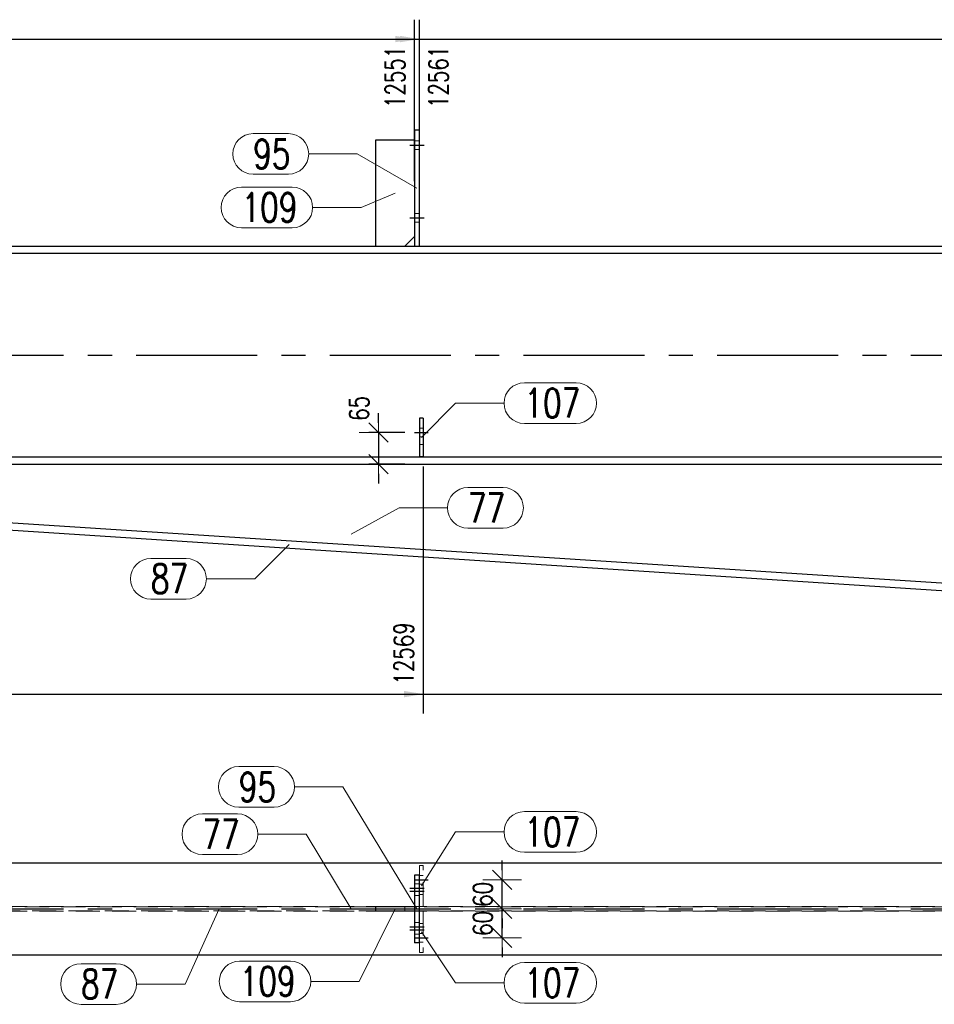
# Model space of a CAD drawing. Header units: millimetres. Extents: x 3528 to 4122, y 12541 to 12988.
# Tile 14 of 47: x 3788 to 3882, y 12707 to 12809. Entities that reach past the tile are written whole.
import ezdxf

# ---------------------------------------------------------------- set-up
doc = ezdxf.new("R2010")
doc.units = ezdxf.units.MM
doc.header["$LTSCALE"] = 10
doc.linetypes.add('HIDDEN', pattern=[0.375, 0.25, -0.125])
doc.linetypes.add('MITTE', pattern=[2, 1.25, -0.25, 0.25, -0.25])
doc.layers.get('Defpoints').update_dxf_attribs({"color": 1})
for name, color, linetype, lineweight in [('PS_DIM', 4, 'Continuous', 13), ('PS_Hidden', 2, 'HIDDEN', 9), ('PS_Pos', 1, 'Continuous', 15), ('PS_SOLID', 7, 'Continuous', 30)]:
    doc.layers.add(name, color=color, linetype=linetype, lineweight=lineweight)
doc.layers.add('PS_MID', color=5, linetype='MITTE')
doc.layers.add('PS_SHAPE', color=3, linetype='Continuous')
doc.styles.add('simplex', font='simplex.shx', dxfattribs={"width": 0.75})
doc.dimstyles.new('1_20_GŁ_DS1-LS20', dxfattribs={"dimtxt": 2, "dimasz": 2, "dimexe": 2, "dimexo": 5, "dimgap": 1, "dimtad": 1, "dimjust": 4, "dimdec": 0, "dimlfac": 20, "dimtxsty": 'simplex', "dimblk1": 'NONE', "dimsah": 1, "dimcen": 2, "dimclrd": 256, "dimclre": 256, "dimclrt": 4, "dimadec": 1, "dimazin": 0, "dimtfac": 1, "dimtdec": 0, "dimtmove": 2, "dimatfit": 3, "dimfxl": 1, "dimarcsym": 0})
doc.dimstyles.new('1_20_PRZ', dxfattribs={"dimtxt": 2, "dimasz": 1, "dimexe": 2, "dimexo": 5, "dimgap": 1, "dimtad": 1, "dimdec": 0, "dimlfac": 20, "dimtxsty": 'simplex', "dimblk": 'dimznak', "dimcen": 2, "dimse1": 1, "dimse2": 1, "dimclrd": 256, "dimclrt": 4, "dimadec": 1, "dimazin": 0, "dimtfac": 1, "dimtdec": 0, "dimtix": 1, "dimtmove": 2, "dimatfit": 3, "dimldrblk": 'dim-grot', "dimfxl": 1, "dimarcsym": 0})
doc.dimstyles.new('1_20_SC', dxfattribs={"dimtxt": 2, "dimasz": 1, "dimexe": 1, "dimexo": 1, "dimgap": 1, "dimtad": 1, "dimdec": 0, "dimlfac": 20, "dimtxsty": 'simplex', "dimblk": 'dimznak', "dimcen": 2, "dimclrd": 256, "dimclre": 256, "dimclrt": 4, "dimadec": 1, "dimazin": 0, "dimtfac": 1, "dimtdec": 0, "dimtix": 1, "dimtmove": 2, "dimatfit": 3, "dimldrblk": 'dim-grot', "dimfxl": 1, "dimarcsym": 0})

# ---------------------------------------------------------------- blocks, each defined once
blk = doc.blocks.new('*D57')
at = {"layer": 'Defpoints', "color": 0, "transparency": 16777216}
for p in [(3828.58, 12806.83), (3828.58, 12787.15), (3585.58, 12762.92)]:
    blk.add_point(p, dxfattribs=at)
at = {"layer": 'PS_DIM', "lineweight": -2, "transparency": 16777216}
for p, q in [((3585.58, 12767.92), (3585.58, 12808.83)), ((3828.58, 12792.15), (3828.58, 12808.83)), ((3585.58, 12806.83), (3826.58, 12806.83))]:
    blk.add_line(p, q, dxfattribs=at)
at = {"layer": 'PS_DIM', "transparency": 16777216}
blk.add_solid([(3826.58, 12807.16), (3826.58, 12806.5), (3828.58, 12806.83)], dxfattribs=at)
at = {"layer": 'PS_DIM', "color": 4, "transparency": 16777216, "insert": (3826.56, 12802.92), "char_height": 2, "attachment_point": 5, "rotation": 90, "style": 'simplex'}
blk.add_mtext('12551', dxfattribs=at)
blk = doc.blocks.new('_None')
blk = doc.blocks.new('*D58')
at = {"layer": 'Defpoints', "color": 0, "transparency": 16777216}
for p in [(3829.08, 12806.83), (3829.08, 12787.07), (3585.58, 12762.92)]:
    blk.add_point(p, dxfattribs=at)
at = {"layer": 'PS_DIM', "lineweight": -2, "transparency": 16777216}
for p, q in [((3585.58, 12767.92), (3585.58, 12808.83)), ((3829.08, 12792.07), (3829.08, 12808.83)), ((3585.58, 12806.83), (3827.08, 12806.83))]:
    blk.add_line(p, q, dxfattribs=at)
at = {"layer": 'PS_DIM', "transparency": 16777216}
blk.add_solid([(3827.08, 12807.16), (3827.08, 12806.5), (3829.08, 12806.83)], dxfattribs=at)
at = {"layer": 'PS_DIM', "color": 4, "transparency": 16777216, "insert": (3831.04, 12802.92), "char_height": 2, "attachment_point": 5, "rotation": 90, "style": 'simplex'}
blk.add_mtext('12561', dxfattribs=at)
blk = doc.blocks.new('*D59')
at = {"layer": 'Defpoints', "color": 0, "transparency": 16777216}
for p in [(3938.85, 12806.83), (3938.85, 12784.64), (3585.58, 12762.92)]:
    blk.add_point(p, dxfattribs=at)
at = {"layer": 'PS_DIM', "lineweight": -2, "transparency": 16777216}
for p, q in [((3585.58, 12767.92), (3585.58, 12808.83)), ((3938.85, 12789.64), (3938.85, 12808.83)), ((3585.58, 12806.83), (3936.85, 12806.83))]:
    blk.add_line(p, q, dxfattribs=at)
at = {"layer": 'PS_DIM', "transparency": 16777216}
blk.add_solid([(3936.85, 12807.16), (3936.85, 12806.5), (3938.85, 12806.83)], dxfattribs=at)
at = {"layer": 'PS_DIM', "color": 4, "transparency": 16777216, "insert": (3936.83, 12802.63), "char_height": 2, "attachment_point": 5, "rotation": 90, "style": 'simplex'}
blk.add_mtext('14756', dxfattribs=at)
blk = doc.blocks.new('*D60')
at = {"layer": 'Defpoints', "color": 0, "transparency": 16777216}
for p in [(3943.58, 12806.83), (3943.58, 12786.94), (3585.58, 12762.92)]:
    blk.add_point(p, dxfattribs=at)
at = {"layer": 'PS_DIM', "lineweight": -2, "transparency": 16777216}
for p, q in [((3585.58, 12767.92), (3585.58, 12808.83)), ((3943.58, 12791.94), (3943.58, 12808.83)), ((3585.58, 12806.83), (3941.58, 12806.83))]:
    blk.add_line(p, q, dxfattribs=at)
at = {"layer": 'PS_DIM', "transparency": 16777216}
blk.add_solid([(3941.58, 12807.16), (3941.58, 12806.5), (3943.58, 12806.83)], dxfattribs=at)
at = {"layer": 'PS_DIM', "color": 4, "transparency": 16777216, "insert": (3941.56, 12802.92), "char_height": 2, "attachment_point": 5, "rotation": 90, "style": 'simplex'}
blk.add_mtext('14851', dxfattribs=at)
blk = doc.blocks.new('*D61')
at = {"layer": 'Defpoints', "color": 0, "transparency": 16777216}
for p in [(3944.08, 12806.83), (3944.08, 12786.84), (3585.58, 12762.92)]:
    blk.add_point(p, dxfattribs=at)
at = {"layer": 'PS_DIM', "lineweight": -2, "transparency": 16777216}
for p, q in [((3585.58, 12767.92), (3585.58, 12808.83)), ((3944.08, 12791.84), (3944.08, 12808.83)), ((3585.58, 12806.83), (3942.08, 12806.83))]:
    blk.add_line(p, q, dxfattribs=at)
at = {"layer": 'PS_DIM', "transparency": 16777216}
blk.add_solid([(3942.08, 12807.16), (3942.08, 12806.5), (3944.08, 12806.83)], dxfattribs=at)
at = {"layer": 'PS_DIM', "color": 4, "transparency": 16777216, "insert": (3945.63, 12802.92), "char_height": 2, "attachment_point": 5, "rotation": 90, "style": 'simplex'}
blk.add_mtext('14861', dxfattribs=at)
blk = doc.blocks.new('*D62')
at = {"layer": 'Defpoints', "color": 0, "transparency": 16777216}
for p in [(3951.05, 12806.83), (3951.05, 12785.42), (3585.58, 12762.92)]:
    blk.add_point(p, dxfattribs=at)
at = {"layer": 'PS_DIM', "lineweight": -2, "transparency": 16777216}
for p, q in [((3585.58, 12767.92), (3585.58, 12808.83)), ((3951.05, 12790.42), (3951.05, 12808.83)), ((3585.58, 12806.83), (3949.05, 12806.83))]:
    blk.add_line(p, q, dxfattribs=at)
at = {"layer": 'PS_DIM', "transparency": 16777216}
blk.add_solid([(3949.05, 12807.16), (3949.05, 12806.5), (3951.05, 12806.83)], dxfattribs=at)
at = {"layer": 'PS_DIM', "color": 4, "transparency": 16777216, "insert": (3949.03, 12802.6), "char_height": 2, "attachment_point": 5, "rotation": 90, "style": 'simplex'}
blk.add_mtext('15000', dxfattribs=at)
blk = doc.blocks.new('*D63')
at = {"layer": 'Defpoints', "color": 0, "transparency": 16777216}
for p in [(3951.46, 12806.83), (3951.46, 12784.38), (3585.58, 12762.92)]:
    blk.add_point(p, dxfattribs=at)
at = {"layer": 'PS_DIM', "lineweight": -2, "transparency": 16777216}
for p, q in [((3585.58, 12767.92), (3585.58, 12808.83)), ((3951.46, 12789.38), (3951.46, 12808.83)), ((3585.58, 12806.83), (3949.46, 12806.83))]:
    blk.add_line(p, q, dxfattribs=at)
at = {"layer": 'PS_DIM', "transparency": 16777216}
blk.add_solid([(3949.46, 12807.16), (3949.46, 12806.5), (3951.46, 12806.83)], dxfattribs=at)
at = {"layer": 'PS_DIM', "color": 4, "transparency": 16777216, "insert": (3953.13, 12802.6), "char_height": 2, "attachment_point": 5, "rotation": 90, "style": 'simplex'}
blk.add_mtext('15008', dxfattribs=at)
blk = doc.blocks.new('*D68')
at = {"layer": 'Defpoints', "color": 0, "transparency": 16777216}
for p in [(3829.48, 12767.67), (3585.58, 12762.92), (3829.48, 12739.15)]:
    blk.add_point(p, dxfattribs=at)
at = {"layer": 'PS_DIM', "lineweight": -2, "transparency": 16777216}
for p, q in [((3829.48, 12762.67), (3829.48, 12737.15)), ((3585.58, 12757.92), (3585.58, 12737.15)), ((3585.58, 12739.15), (3827.48, 12739.15))]:
    blk.add_line(p, q, dxfattribs=at)
at = {"layer": 'PS_DIM', "transparency": 16777216}
blk.add_solid([(3827.48, 12739.48), (3827.48, 12738.81), (3829.48, 12739.15)], dxfattribs=at)
at = {"layer": 'PS_DIM', "color": 4, "transparency": 16777216, "insert": (3827.46, 12743.35), "char_height": 2, "attachment_point": 5, "rotation": 90, "style": 'simplex'}
blk.add_mtext('12569', dxfattribs=at)
blk = doc.blocks.new('*D69')
at = {"layer": 'Defpoints', "color": 0, "transparency": 16777216}
for p in [(3940.07, 12773.21), (3585.58, 12762.92), (3940.07, 12739.15)]:
    blk.add_point(p, dxfattribs=at)
at = {"layer": 'PS_DIM', "lineweight": -2, "transparency": 16777216}
for p, q in [((3940.07, 12768.21), (3940.07, 12737.15)), ((3585.58, 12757.92), (3585.58, 12737.15)), ((3585.58, 12739.15), (3938.07, 12739.15))]:
    blk.add_line(p, q, dxfattribs=at)
at = {"layer": 'PS_DIM', "transparency": 16777216}
blk.add_solid([(3938.07, 12739.48), (3938.07, 12738.81), (3940.07, 12739.15)], dxfattribs=at)
at = {"layer": 'PS_DIM', "color": 4, "transparency": 16777216, "insert": (3938.05, 12743.38), "char_height": 2, "attachment_point": 5, "rotation": 90, "style": 'simplex'}
blk.add_mtext('14780', dxfattribs=at)
blk = doc.blocks.new('*D70')
at = {"layer": 'Defpoints', "color": 0, "transparency": 16777216}
for p in [(3951.05, 12785.42), (3585.58, 12762.92), (3951.05, 12739.15)]:
    blk.add_point(p, dxfattribs=at)
at = {"layer": 'PS_DIM', "lineweight": -2, "transparency": 16777216}
for p, q in [((3951.05, 12780.42), (3951.05, 12737.15)), ((3585.58, 12757.92), (3585.58, 12737.15)), ((3585.58, 12739.15), (3949.05, 12739.15))]:
    blk.add_line(p, q, dxfattribs=at)
at = {"layer": 'PS_DIM', "transparency": 16777216}
blk.add_solid([(3949.05, 12739.48), (3949.05, 12738.81), (3951.05, 12739.15)], dxfattribs=at)
at = {"layer": 'PS_DIM', "color": 4, "transparency": 16777216, "insert": (3949.03, 12743.38), "char_height": 2, "attachment_point": 5, "rotation": 90, "style": 'simplex'}
blk.add_mtext('15000', dxfattribs=at)
blk = doc.blocks.new('*D71')
at = {"layer": 'Defpoints', "color": 0, "transparency": 16777216}
for p in [(3951.46, 12784.38), (3585.58, 12762.92), (3951.46, 12739.15)]:
    blk.add_point(p, dxfattribs=at)
at = {"layer": 'PS_DIM', "lineweight": -2, "transparency": 16777216}
for p, q in [((3951.46, 12779.38), (3951.46, 12737.15)), ((3585.58, 12757.92), (3585.58, 12737.15)), ((3585.58, 12739.15), (3949.46, 12739.15))]:
    blk.add_line(p, q, dxfattribs=at)
at = {"layer": 'PS_DIM', "transparency": 16777216}
blk.add_solid([(3949.46, 12739.48), (3949.46, 12738.81), (3951.46, 12739.15)], dxfattribs=at)
at = {"layer": 'PS_DIM', "color": 4, "transparency": 16777216, "insert": (3953.05, 12743.38), "char_height": 2, "attachment_point": 5, "rotation": 90, "style": 'simplex'}
blk.add_mtext('15008', dxfattribs=at)
blk = doc.blocks.new('dimznak')
at = {"color": 0}
for points in [[(0, 2), (0, -2)], [(-2, 0), (2, 0)]]:
    blk.add_lwpolyline(points, dxfattribs=at)
at = {"color": 2}
blk.add_lwpolyline([(1, 1), (-1, -1)], dxfattribs=at)
blk = doc.blocks.new('*D74')
at = {"layer": 'Defpoints', "color": 0, "transparency": 16777216}
for p in [(3699.83, 12762.92), (3930.82, 12762.92), (3714.11, 12761.55), (3770.39, 12759.58), (3917.18, 12748.4)]:
    blk.add_point(p, dxfattribs=at)
at = {"layer": 'PS_DIM', "lineweight": -2, "transparency": 16777216}
blk.add_arc((3692.86, 12762.92), 77.6, 357.033, 359.2616, dxfattribs=at)
for p, rotation in [((3770.46, 12762.92), 89.63081303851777), ((3770.3, 12757.91), 266.663851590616)]:
    blk.add_blockref('dimznak', p, dxfattribs=dict(at, rotation=rotation))
at = {"layer": 'PS_DIM', "color": 4, "transparency": 16777216, "insert": (3768.23, 12760.48), "char_height": 2, "attachment_point": 5, "rotation": 88.1473, "style": 'simplex'}
blk.add_mtext('3,7°', dxfattribs=at)
blk = doc.blocks.new('dim-grot')
blk.add_hatch(color=256).paths.add_polyline_path([(0, 0), (-2, 0.5), (-2, -0.5)])
blk.add_lwpolyline([(0, 0), (-2, 0.5), (-2, -0.5), (0, 0)])
blk = doc.blocks.new('*D75')
at = {"layer": 'Defpoints', "color": 0, "transparency": 16777216}
for p in [(3828.58, 12766.17), (3824.85, 12762.92), (3828.58, 12762.92)]:
    blk.add_point(p, dxfattribs=at)
at = {"layer": 'PS_DIM', "lineweight": -2, "transparency": 16777216}
for p, q in [((3824.85, 12767.17), (3824.85, 12768.17)), ((3827.58, 12766.17), (3823.85, 12766.17)), ((3824.85, 12766.17), (3824.85, 12762.92)), ((3827.58, 12762.92), (3823.85, 12762.92)), ((3824.85, 12761.92), (3824.85, 12760.92))]:
    blk.add_line(p, q, dxfattribs=at)
for p, rotation in [((3824.85, 12766.17), 270), ((3824.85, 12762.92), 90)]:
    blk.add_blockref('dimznak', p, dxfattribs=dict(at, rotation=rotation))
at = {"layer": 'PS_DIM', "color": 4, "transparency": 16777216, "insert": (3822.85, 12768.67), "char_height": 2, "attachment_point": 5, "rotation": 90, "style": 'simplex'}
blk.add_mtext('65', dxfattribs=at)
blk = doc.blocks.new('*D76')
at = {"layer": 'Defpoints', "color": 0, "transparency": 16777216}
for p in [(3950.71, 12785.05), (3699.83, 12762.92), (3930.82, 12762.92), (3918.19, 12759.3), (3916.62, 12747.12)]:
    blk.add_point(p, dxfattribs=at)
at = {"layer": 'PS_DIM', "lineweight": -2, "transparency": 16777216}
blk.add_arc((3930.82, 12762.92), 13.14, 184.3615, 223.6845, dxfattribs=at)
for p, rotation in [((3917.68, 12762.92), 92.18076421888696), ((3922.04, 12753.15), 315.8652371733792)]:
    blk.add_blockref('dimznak', p, dxfattribs=dict(at, rotation=rotation))
at = {"layer": 'PS_DIM', "color": 4, "transparency": 16777216, "insert": (3920.82, 12758.46), "char_height": 2, "attachment_point": 5, "rotation": 294.023, "style": 'simplex'}
blk.add_mtext('48,0°', dxfattribs=at)
blk = doc.blocks.new('*D79')
at = {"layer": 'Defpoints', "color": 0, "transparency": 16777216}
for p in [(3699.83, 12784.69), (3950.39, 12784.69), (3939.17, 12777.89), (3925.66, 12776.69), (3939.67, 12773.17)]:
    blk.add_point(p, dxfattribs=at)
at = {"layer": 'PS_DIM', "lineweight": -2, "transparency": 16777216}
blk.add_line((3939.78, 12772.17), (3940.15, 12768.7), dxfattribs=at)
blk.add_arc((3938.44, 12784.69), 15.08, 183.8005, 272.2916, dxfattribs=at)
for p, rotation in [((3923.36, 12784.69), 91.90022571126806), ((3940.04, 12769.7), 4.191777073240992)]:
    blk.add_blockref('dimznak', p, dxfattribs=dict(at, rotation=rotation))
at = {"layer": 'PS_DIM', "color": 4, "transparency": 16777216, "insert": (3929.82, 12775.11), "char_height": 2, "attachment_point": 5, "rotation": 318.046, "style": 'simplex'}
blk.add_mtext('96,1°', dxfattribs=at)
blk = doc.blocks.new('*D187')
at = {"layer": 'Defpoints', "color": 0, "transparency": 16777216}
for p in [(3831.98, 12716.95), (3837.63, 12716.95), (3829.98, 12713.95)]:
    blk.add_point(p, dxfattribs=at)
at = {"layer": 'PS_DIM', "lineweight": -2, "transparency": 16777216}
for p, q in [((3837.63, 12717.95), (3837.63, 12718.95)), ((3837.63, 12713.95), (3837.63, 12716.95)), ((3837.63, 12712.95), (3837.63, 12711.95))]:
    blk.add_line(p, q, dxfattribs=at)
for p, rotation in [((3837.63, 12716.95), 270), ((3837.63, 12713.95), 90)]:
    blk.add_blockref('dimznak', p, dxfattribs=dict(at, rotation=rotation))
at = {"layer": 'PS_DIM', "color": 4, "transparency": 16777216, "insert": (3835.63, 12715.45), "char_height": 2, "attachment_point": 5, "rotation": 90, "style": 'simplex'}
blk.add_mtext('60', dxfattribs=at)
blk = doc.blocks.new('*D188')
at = {"layer": 'Defpoints', "color": 0, "transparency": 16777216}
for p in [(3829.98, 12719.95), (3837.63, 12719.95), (3831.98, 12716.95)]:
    blk.add_point(p, dxfattribs=at)
at = {"layer": 'PS_DIM', "lineweight": -2, "transparency": 16777216}
for p, q in [((3837.63, 12720.95), (3837.63, 12721.95)), ((3837.63, 12716.95), (3837.63, 12719.95)), ((3837.63, 12715.95), (3837.63, 12714.95))]:
    blk.add_line(p, q, dxfattribs=at)
for p, rotation in [((3837.63, 12719.95), 270), ((3837.63, 12716.95), 90)]:
    blk.add_blockref('dimznak', p, dxfattribs=dict(at, rotation=rotation))
at = {"layer": 'PS_DIM', "color": 4, "transparency": 16777216, "insert": (3835.63, 12718.45), "char_height": 2, "attachment_point": 5, "rotation": 90, "style": 'simplex'}
blk.add_mtext('60', dxfattribs=at)
blk = doc.blocks.new('*X287')
at = {"layer": 'PS_Hidden', "color": 2, "linetype": 'HIDDEN'}
for p, q in [((3829.08, 12796.32), (3828.58, 12796.32)), ((3829.08, 12795.42), (3828.58, 12795.42)), ((3829.08, 12788.82), (3828.58, 12788.82)), ((3829.08, 12787.92), (3828.58, 12787.92)), ((3829.48, 12766.62), (3829.08, 12766.62)), ((3829.48, 12765.72), (3829.08, 12765.72)), ((3829.48, 12764.92), (3829.08, 12764.92))]:
    blk.add_line(p, q, dxfattribs=at)
at = {"layer": 'PS_MID', "color": 5, "linetype": 'MITTE'}
for p, q in [((3828.08, 12795.87), (3829.58, 12795.87)), ((3828.08, 12795.87), (3829.58, 12795.87)), ((3828.08, 12795.87), (3829.58, 12795.87)), ((3828.08, 12795.87), (3829.58, 12795.87)), ((3828.08, 12788.37), (3829.58, 12788.37)), ((3828.08, 12788.37), (3829.58, 12788.37)), ((3828.08, 12788.37), (3829.58, 12788.37)), ((3828.08, 12788.37), (3829.58, 12788.37)), ((3699.83, 12774.17), (3953.55, 12774.17)), ((3828.58, 12766.17), (3829.98, 12766.17)), ((3828.58, 12766.17), (3829.98, 12766.17))]:
    blk.add_line(p, q, dxfattribs=at)
at = {"layer": 'PS_SOLID', "color": 7, "linetype": 'Continuous'}
for p, q in [((3828.58, 12797.42), (3828.58, 12785.42)), ((3829.08, 12797.42), (3828.58, 12797.42)), ((3829.08, 12785.42), (3829.08, 12797.42)), ((3824.58, 12785.42), (3824.58, 12796.42)), ((3824.58, 12796.42), (3828.58, 12796.42)), ((3827.58, 12785.42), (3828.58, 12786.42)), ((3699.83, 12785.42), (3951.05, 12785.42)), ((3699.83, 12784.69), (3950.39, 12784.69)), ((3829.48, 12767.67), (3829.08, 12767.67)), ((3829.08, 12767.67), (3829.08, 12763.67)), ((3829.48, 12767.67), (3829.48, 12763.67)), ((3699.83, 12763.65), (3931.48, 12763.65)), ((3699.83, 12762.92), (3930.82, 12762.92)), ((3829.48, 12763.67), (3829.08, 12763.67)), ((3917.18, 12748.4), (3714.11, 12761.55)), ((3714.06, 12760.8), (3917.09, 12747.65))]:
    blk.add_line(p, q, dxfattribs=at)
blk = doc.blocks.new('*X311')
at = {"color": 1}
for p, q in [((3811.9, 12797.06), (3815.55, 12797.06)), ((3817.65, 12794.96), (3822.65, 12794.96)), ((3828.83, 12791.42), (3822.65, 12794.96)), ((3811.9, 12792.86), (3815.55, 12792.86))]:
    blk.add_line(p, q, dxfattribs=at)
for centre, start, end in [((3811.9, 12794.96), 90, 270), ((3815.55, 12794.96), 270, 90)]:
    blk.add_arc(centre, 2.1, start, end, dxfattribs=at)
at = {"color": 2, "style": 'simplex', "width": 0.75}
blk.add_text('95', height=3, dxfattribs=at).set_placement((3811.9, 12793.46))
blk = doc.blocks.new('*X312')
at = {"color": 1}
for p, q in [((3810.7, 12791.53), (3815.95, 12791.53)), ((3826.58, 12790.92), (3823.05, 12789.43)), ((3818.05, 12789.43), (3823.05, 12789.43)), ((3810.7, 12787.33), (3815.95, 12787.33))]:
    blk.add_line(p, q, dxfattribs=at)
for centre, start, end in [((3810.7, 12789.43), 90, 270), ((3815.95, 12789.43), 270, 90)]:
    blk.add_arc(centre, 2.1, start, end, dxfattribs=at)
at = {"color": 2, "style": 'simplex', "width": 0.75}
blk.add_text('109', height=3, dxfattribs=at).set_placement((3810.7, 12787.93))
blk = doc.blocks.new('*X313')
at = {"color": 1}
for p, q in [((3834.08, 12760.49), (3837.72, 12760.49)), ((3822.03, 12755.68), (3826.98, 12758.39)), ((3826.98, 12758.39), (3831.98, 12758.39)), ((3834.08, 12756.29), (3837.72, 12756.29))]:
    blk.add_line(p, q, dxfattribs=at)
for centre, start, end in [((3834.08, 12758.39), 90, 270), ((3837.72, 12758.39), 270, 90)]:
    blk.add_arc(centre, 2.1, start, end, dxfattribs=at)
at = {"color": 2, "style": 'simplex', "width": 0.75}
blk.add_text('77', height=3, dxfattribs=at).set_placement((3834.08, 12756.89))
blk = doc.blocks.new('*X314')
at = {"color": 1}
for p, q in [((3839.92, 12771.31), (3845.27, 12771.31)), ((3829.28, 12765.67), (3832.82, 12769.21)), ((3832.82, 12769.21), (3837.82, 12769.21)), ((3839.92, 12767.11), (3845.27, 12767.11))]:
    blk.add_line(p, q, dxfattribs=at)
for centre, start, end in [((3839.92, 12769.21), 90, 270), ((3845.27, 12769.21), 270, 90)]:
    blk.add_arc(centre, 2.1, start, end, dxfattribs=at)
at = {"color": 2, "style": 'simplex', "width": 0.75}
blk.add_text('107', height=3, dxfattribs=at).set_placement((3839.92, 12767.71))
blk = doc.blocks.new('*X315')
at = {"color": 1}
for p, q in [((3815.62, 12754.6), (3812.08, 12751.06)), ((3801.34, 12753.16), (3804.98, 12753.16)), ((3807.08, 12751.06), (3812.08, 12751.06)), ((3801.34, 12748.96), (3804.98, 12748.96))]:
    blk.add_line(p, q, dxfattribs=at)
for centre, start, end in [((3801.34, 12751.06), 90, 270), ((3804.98, 12751.06), 270, 90)]:
    blk.add_arc(centre, 2.1, start, end, dxfattribs=at)
at = {"color": 2, "style": 'simplex', "width": 0.75}
blk.add_text('87', height=3, dxfattribs=at).set_placement((3801.34, 12749.56))
blk = doc.blocks.new('*X316')
at = {"color": 1}
for p, q in [((3839.92, 12771.31), (3845.27, 12771.31)), ((3829.28, 12765.67), (3832.82, 12769.21)), ((3832.82, 12769.21), (3837.82, 12769.21)), ((3839.92, 12767.11), (3845.27, 12767.11))]:
    blk.add_line(p, q, dxfattribs=at)
for centre, start, end in [((3839.92, 12769.21), 90, 270), ((3845.27, 12769.21), 270, 90)]:
    blk.add_arc(centre, 2.1, start, end, dxfattribs=at)
at = {"color": 2, "style": 'simplex', "width": 0.75}
blk.add_text('107', height=3, dxfattribs=at).set_placement((3839.92, 12767.71))
blk = doc.blocks.new('*X330')
at = {"layer": 'PS_Hidden', "color": 2, "linetype": 'HIDDEN'}
for p, q in [((3829.08, 12721.45), (3829.08, 12720.45)), ((3829.48, 12721.45), (3829.08, 12721.45)), ((3829.48, 12717.2), (3829.48, 12721.45)), ((3829.48, 12720.4), (3829.08, 12720.4)), ((3828.58, 12719.55), (3829.08, 12719.55)), ((3829.48, 12719.5), (3829.08, 12719.5)), ((3828.58, 12718.35), (3829.08, 12718.35)), ((3829.48, 12718.45), (3829.08, 12718.45)), ((3699.83, 12717.19), (3950.39, 12717.19)), ((3824.58, 12717.15), (3714.08, 12717.15)), ((3827.58, 12717.15), (3827.58, 12716.75)), ((3929.57, 12717.15), (3828.58, 12717.15)), ((3829.48, 12717.2), (3829.08, 12717.2)), ((3699.83, 12716.72), (3950.39, 12716.72)), ((3714.08, 12716.75), (3824.58, 12716.75)), ((3828.58, 12716.75), (3929.57, 12716.75)), ((3829.48, 12716.7), (3829.08, 12716.7)), ((3829.48, 12716.7), (3829.48, 12712.45)), ((3828.58, 12715.55), (3829.08, 12715.55)), ((3829.08, 12715.45), (3829.48, 12715.45)), ((3828.58, 12714.35), (3829.08, 12714.35)), ((3829.48, 12714.4), (3829.08, 12714.4)), ((3829.48, 12713.5), (3829.08, 12713.5)), ((3829.08, 12713.45), (3829.08, 12712.45)), ((3829.48, 12712.45), (3829.08, 12712.45))]:
    blk.add_line(p, q, dxfattribs=at)
at = {"layer": 'PS_MID', "color": 5, "linetype": 'MITTE'}
for p, q in [((3828.58, 12719.95), (3829.98, 12719.95)), ((3828.08, 12719.1), (3829.58, 12719.1)), ((3828.08, 12719.1), (3829.58, 12719.1)), ((3828.08, 12718.8), (3829.58, 12718.8)), ((3828.08, 12718.8), (3829.58, 12718.8)), ((3699.83, 12716.95), (3953.55, 12716.95)), ((3828.08, 12715.1), (3829.58, 12715.1)), ((3828.08, 12715.1), (3829.58, 12715.1)), ((3828.08, 12714.8), (3829.58, 12714.8)), ((3828.08, 12714.8), (3829.58, 12714.8)), ((3828.58, 12713.95), (3829.98, 12713.95))]:
    blk.add_line(p, q, dxfattribs=at)
at = {"layer": 'PS_SOLID', "color": 7, "linetype": 'Continuous'}
for p, q in [((3699.83, 12721.7), (3951.05, 12721.7)), ((3828.58, 12720.45), (3828.58, 12713.45)), ((3829.08, 12720.45), (3828.58, 12720.45)), ((3829.08, 12713.45), (3829.08, 12720.45)), ((3824.58, 12716.75), (3824.58, 12717.15)), ((3828.58, 12717.15), (3824.58, 12717.15)), ((3824.58, 12716.75), (3828.58, 12716.75)), ((3829.08, 12713.45), (3828.58, 12713.45)), ((3699.83, 12712.2), (3951.05, 12712.2))]:
    blk.add_line(p, q, dxfattribs=at)
blk = doc.blocks.new('*X354')
at = {"color": 1}
for p, q in [((3806.66, 12726.77), (3810.3, 12726.77)), ((3812.4, 12724.67), (3817.4, 12724.67)), ((3822.03, 12716.95), (3817.4, 12724.67)), ((3806.66, 12722.57), (3810.3, 12722.57))]:
    blk.add_line(p, q, dxfattribs=at)
for centre, start, end in [((3806.66, 12724.67), 90, 270), ((3810.3, 12724.67), 270, 90)]:
    blk.add_arc(centre, 2.1, start, end, dxfattribs=at)
at = {"color": 2, "style": 'simplex', "width": 0.75}
blk.add_text('77', height=3, dxfattribs=at).set_placement((3806.66, 12723.17))
blk = doc.blocks.new('*X355')
at = {"color": 1}
for p, q in [((3826.58, 12716.95), (3822.86, 12709.46)), ((3810.51, 12711.56), (3815.76, 12711.56)), ((3817.86, 12709.46), (3822.86, 12709.46)), ((3810.51, 12707.36), (3815.76, 12707.36))]:
    blk.add_line(p, q, dxfattribs=at)
for centre, start, end in [((3810.51, 12709.46), 90, 270), ((3815.76, 12709.46), 270, 90)]:
    blk.add_arc(centre, 2.1, start, end, dxfattribs=at)
at = {"color": 2, "style": 'simplex', "width": 0.75}
blk.add_text('109', height=3, dxfattribs=at).set_placement((3810.51, 12707.96))
blk = doc.blocks.new('*X356')
at = {"color": 1}
for p, q in [((3810.42, 12731.66), (3814.07, 12731.66)), ((3816.17, 12729.56), (3821.17, 12729.56)), ((3828.83, 12716.95), (3821.17, 12729.56)), ((3810.42, 12727.46), (3814.07, 12727.46))]:
    blk.add_line(p, q, dxfattribs=at)
for centre, start, end in [((3810.42, 12729.56), 90, 270), ((3814.07, 12729.56), 270, 90)]:
    blk.add_arc(centre, 2.1, start, end, dxfattribs=at)
at = {"color": 2, "style": 'simplex', "width": 0.75}
blk.add_text('95', height=3, dxfattribs=at).set_placement((3810.42, 12728.06))
blk = doc.blocks.new('*X357')
at = {"color": 1}
for p, q in [((3808.4, 12716.95), (3804.87, 12709.19)), ((3794.13, 12711.29), (3797.77, 12711.29)), ((3799.87, 12709.19), (3804.87, 12709.19)), ((3794.13, 12707.09), (3797.77, 12707.09))]:
    blk.add_line(p, q, dxfattribs=at)
for centre, start, end in [((3794.13, 12709.19), 90, 270), ((3797.77, 12709.19), 270, 90)]:
    blk.add_arc(centre, 2.1, start, end, dxfattribs=at)
at = {"color": 2, "style": 'simplex', "width": 0.75}
blk.add_text('87', height=3, dxfattribs=at).set_placement((3794.13, 12707.69))
blk = doc.blocks.new('*X358')
at = {"color": 1}
for p, q in [((3839.92, 12727), (3845.27, 12727)), ((3829.28, 12719.33), (3832.82, 12724.9)), ((3832.82, 12724.9), (3837.82, 12724.9)), ((3839.92, 12722.8), (3845.27, 12722.8))]:
    blk.add_line(p, q, dxfattribs=at)
for centre, start, end in [((3839.92, 12724.9), 90, 270), ((3845.27, 12724.9), 270, 90)]:
    blk.add_arc(centre, 2.1, start, end, dxfattribs=at)
at = {"color": 2, "style": 'simplex', "width": 0.75}
blk.add_text('107', height=3, dxfattribs=at).set_placement((3839.92, 12723.4))
blk = doc.blocks.new('*X359')
at = {"color": 1}
for p, q in [((3829.28, 12714.58), (3832.82, 12709.31)), ((3839.92, 12711.41), (3845.27, 12711.41)), ((3832.82, 12709.31), (3837.82, 12709.31)), ((3839.92, 12707.21), (3845.27, 12707.21))]:
    blk.add_line(p, q, dxfattribs=at)
for centre, start, end in [((3839.92, 12709.31), 90, 270), ((3845.27, 12709.31), 270, 90)]:
    blk.add_arc(centre, 2.1, start, end, dxfattribs=at)
at = {"color": 2, "style": 'simplex', "width": 0.75}
blk.add_text('107', height=3, dxfattribs=at).set_placement((3839.92, 12707.81))

msp = doc.modelspace()

# ---------------------------------------------------------------- block references
at = {"layer": 'PS_Pos'}
for name in ['*X311', '*X312', '*X314', '*X316', '*X313', '*X315', '*X356', '*X354', '*X358', '*X357', '*X355', '*X359']:
    msp.add_blockref(name, (0, 0), dxfattribs=at)
at = {"layer": 'PS_SHAPE'}
for name in ['*X287', '*X330']:
    msp.add_blockref(name, (0, 0), dxfattribs=at)

# ---------------------------------------------------------------- dimensions: what is measured, and where the dimension line sits
at = {"layer": 'PS_DIM'}
for base, p2, text, picture, middle in [((3828.581, 12806.83), (3828.581, 12787.15), '12551', '*D57', (3826.561, 12802.917)), ((3829.081, 12806.83), (3829.081, 12787.066), '12561', '*D58', (3831.041, 12802.917)), ((3938.848, 12806.83), (3938.848, 12784.644), '14756', '*D59', (3936.828, 12802.632)), ((3943.581, 12806.83), (3943.581, 12786.941), '14851', '*D60', (3941.561, 12802.917)), ((3944.081, 12806.83), (3944.081, 12786.841), '14861', '*D61', (3945.634, 12802.917)), ((3951.047, 12806.83), (3951.047, 12785.422), '15000', '*D62', (3949.027, 12802.596)), ((3951.456, 12806.83), (3951.456, 12784.382), '15008', '*D63', (3953.131, 12802.596)), ((3951.047, 12739.148), (3951.047, 12785.422), '15000', '*D70', (3949.027, 12743.383)), ((3951.456, 12739.148), (3951.456, 12784.382), '15008', '*D71', (3953.045, 12743.383)), ((3940.068, 12739.148), (3940.068, 12773.209), '14780', '*D69', (3938.048, 12743.383)), ((3829.481, 12739.148), (3829.481, 12767.672), '12569', '*D68', (3827.461, 12743.347))]:
    dim = msp.add_linear_dim(base=base, p1=(3585.581, 12762.922), p2=p2, text=text, dimstyle='1_20_GŁ_DS1-LS20', dxfattribs=at)
    dim.commit()
    dim.dimension.update_dxf_attribs({"geometry": picture, "text_midpoint": middle, "dimtype": 128, "text_rotation": 90})
for base, line1, line2, picture, middle in [((3925.657, 12776.695), ((3699.831, 12784.692), (3950.391, 12784.692)), ((3939.671, 12773.167), (3939.166, 12777.89)), '*D79', (3929.824, 12775.107)), ((3918.191, 12759.297), ((3950.713, 12785.05), (3916.618, 12747.122)), ((3699.831, 12762.922), (3930.821, 12762.922)), '*D76', (3920.82, 12758.465)), ((3770.387, 12759.578), ((3699.831, 12762.922), (3930.821, 12762.922)), ((3917.18, 12748.395), (3714.106, 12761.546)), '*D74', (3768.229, 12760.484))]:
    dim = msp.add_angular_dim_2l(base=base, line1=line1, line2=line2, dimstyle='1_20_SC', dxfattribs=at)
    dim.commit()
    dim.dimension.update_dxf_attribs({"geometry": picture, "text_midpoint": middle})
dim = msp.add_linear_dim(base=(3824.853, 12762.922), p1=(3828.581, 12766.172), p2=(3828.581, 12762.922), angle=90, dimstyle='1_20_SC', dxfattribs=at)
dim.commit()
dim.dimension.update_dxf_attribs({"geometry": '*D75', "text_midpoint": (3822.853, 12768.675), "dimtype": 128})
for base, p1, p2, picture, middle in [((3837.626, 12719.954), (3831.983, 12716.954), (3829.981, 12719.954), '*D188', (3835.626, 12718.454)), ((3837.626, 12716.954), (3829.981, 12713.954), (3831.983, 12716.954), '*D187', (3835.626, 12715.454))]:
    dim = msp.add_linear_dim(base=base, p1=p1, p2=p2, angle=90, dimstyle='1_20_PRZ', dxfattribs=at)
    dim.commit()
    dim.dimension.update_dxf_attribs({"geometry": picture, "text_midpoint": middle})

doc.saveas('drawing.dxf')
